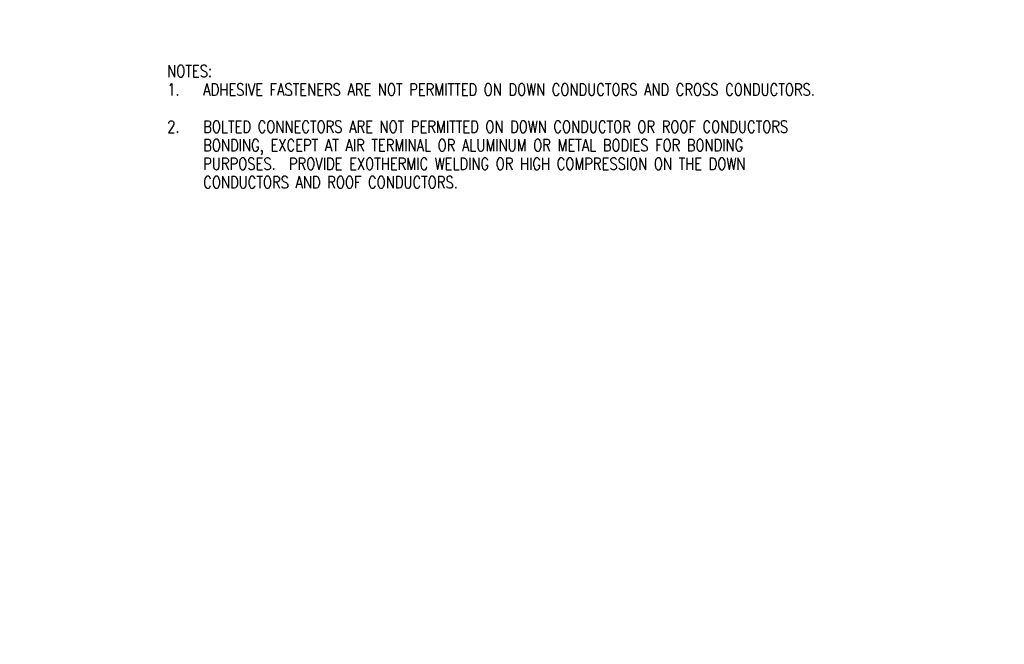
# Model space of a CAD drawing. Header units: inches. Extents: x 0 to 90.9, y 0 to 44.4.
# Tile 2 of 6: x 69.7 to 79.9, y 22.2 to 28.7. Entities that reach past the tile are written whole.
import ezdxf
from ezdxf import colors
from ezdxf.entities.mleader import LeaderData, LeaderLine
from ezdxf.math import Vec2, Vec3

# ---------------------------------------------------------------- set-up
doc = ezdxf.new("R2010")
doc.units = ezdxf.units.IN
doc.header["$MEASUREMENT"] = 0
doc.layers.add('E-ANNO-TEXT', color=2, linetype='Continuous')
doc.styles.add('Annotative', font='romans.shx', dxfattribs={"width": 0.8, "height": 0.125})

msp = doc.modelspace()

# ---------------------------------------------------------------- texts
at = {"layer": 'E-ANNO-TEXT', "lineweight": -3, "insert": (71.2128, 28.2044), "char_height": 0.125, "width": 7.138228, "attachment_point": 1, "line_spacing_factor": 0.92569, "style": 'Annotative'}
msp.add_mtext('NOTES:\\P\\pxi-3,l3,t3;1.^IADHESIVE FASTENERS ARE NOT PERMITTED ON DOWN CONDUCTORS AND CROSS CONDUCTORS.\\P\\pi0,l0,tz;\\P\\pi-3,l3,t3;2.^IBOLTED CONNECTORS ARE NOT PERMITTED ON DOWN CONDUCTOR OR ROOF CONDUCTORS BONDING, EXCEPT AT AIR TERMINAL OR ALUMINUM OR METAL BODIES FOR BONDING PURPOSES.  PROVIDE EXOTHERMIC WELDING OR HIGH COMPRESSION ON THE DOWN CONDUCTORS AND ROOF CONDUCTORS.', dxfattribs=at)

# ---------------------------------------------------------------- leaders
at = {"layer": 'E-ANNO-TEXT', "lineweight": -3}
ml = msp.add_multileader_mtext('Standard', dxfattribs=at)
ml.set_content('{\\LKEYED CONSTRUCTION JOINT (KCJ)}', color=256, style='Annotative')
ml.set_leader_properties(color=1, linetype='ByLayer', lineweight=-1)
ml.build(insert=Vec2(0, 0))
ml.multileader.update_dxf_attribs({"text_right_attachment_type": 3, "dogleg_length": 0.1782, "arrow_head_size": 0.125})
ctx = ml.context
ctx.base_point, ctx.char_height, ctx.arrow_head_size, ctx.landing_gap_size, ctx.plane_origin = Vec3(84.5489, 35.0895), 0.125, 0.125, 0.0312, Vec3(84.3707, 35.0895)
ctx.right_attachment, ctx.text_align_type = 3, 1
notes = []
notes.append((ctx, [(0, (0, 0, 0), (0, 0), (1, 0), 1, [])]))
ctx.mtext.insert, ctx.mtext.alignment, ctx.mtext.flow_direction = Vec3(85.904, 35.1729), 2, 5
ml = msp.add_multileader_mtext('Standard', dxfattribs=at)
ml.set_content('{\\LROUGHENED CONSTRUCTION JOIN (CJ)}', color=256, style='Annotative')
ml.set_leader_properties(color=1, linetype='ByLayer', lineweight=-1)
ml.build(insert=Vec2(0, 0))
ml.multileader.update_dxf_attribs({"text_right_attachment_type": 3, "dogleg_length": 0.1782, "arrow_head_size": 0.125})
ctx = ml.context
ctx.base_point, ctx.char_height, ctx.arrow_head_size, ctx.landing_gap_size, ctx.plane_origin = Vec3(84.4204, 32.6537), 0.125, 0.125, 0.0312, Vec3(84.3707, 32.6537)
ctx.right_attachment, ctx.text_align_type = 3, 1
notes.append((ctx, [(0, (0, 0, 0), (0, 0), (1, 0), 1, [])]))
ctx.mtext.insert, ctx.mtext.alignment, ctx.mtext.flow_direction = Vec3(85.904, 32.737), 2, 5
for ctx, leaders in notes:
    for number, flags, end, landing, length, lines in leaders:
        leader = LeaderData()
        leader.index, (leader.has_last_leader_line, leader.has_dogleg_vector, leader.attachment_direction) = number, flags
        leader.last_leader_point, leader.dogleg_vector, leader.dogleg_length = Vec3(end), Vec3(landing), length
        for number, points, colour, breaks in lines:
            line = LeaderLine()
            line.index, line.vertices, line.color, line.breaks = number, Vec3.list(points), colors.encode_raw_color(colour), breaks
            leader.lines.append(line)
        ctx.leaders.append(leader)

doc.saveas('drawing.dxf')
